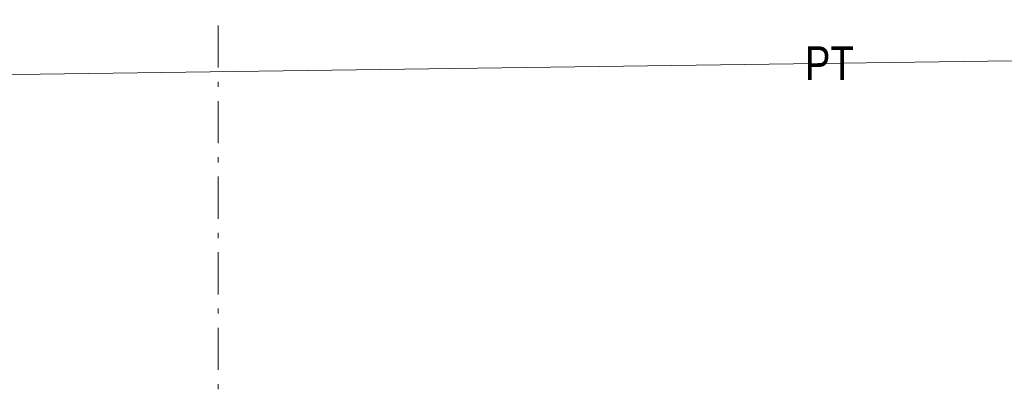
# Model space of a CAD drawing. Header units: millimetres. Extents: x -479461597 to -478645968, y -1101060132 to -1100898045.
# Tile 85 of 145: x -479008766 to -479002908, y -1101055710 to -1101053488. Entities that reach past the tile are written whole.
import ezdxf
from ezdxf.enums import TextEntityAlignment as Align

# ---------------------------------------------------------------- set-up
doc = ezdxf.new("R2010")
doc.units = ezdxf.units.MM
doc.header["$MEASUREMENT"] = 0
doc.linetypes.add('Wipeout_Contour', pattern=[1000, 0, -1000])
doc.linetypes.add('Čerchovaná M', pattern=[450, 250, -85, 30, -85])
for name, color, linetype, lineweight, true_color in [('Anotace - SP_Pero_č.__152', 7, 'Continuous', 0, 0xa97e33), ('Konstrukční síť_Pero_č.__81', 7, 'Continuous', 13, 0xa8a8a8), ('Situace - terén PT_Pero_č.__190', 7, 'Continuous', 20, 0x6d6f03)]:
    doc.layers.add(name, color=color, linetype=linetype, lineweight=lineweight, true_color=true_color)
for name, color, linetype in [('Bourané_2D prvky - vyplně', 7, 'Continuous'), ('Konstrukční síť', 7, 'Continuous'), ('Situace - terén PT', 7, 'Continuous')]:
    doc.layers.add(name, color=color, linetype=linetype)
doc.layers.add('Konstrukční síť_Pero_č.__183', color=7, linetype='Continuous', lineweight=20)
doc.styles.add('GENERATED_STYLE_5', font='txt')
doc.styles.add('GENERATED_STYLE_7', font='txt')

# ---------------------------------------------------------------- blocks, each defined once
blk = doc.blocks.new('Řez_23_4', base_point=(-479016584.6, -1101055471.5))
at = {"layer": 'Situace - terén PT_Pero_č.__190', "color": 66, "linetype": 'Continuous', "lineweight": 20, "true_color": 0x6d6f03, "flags": 128}
blk.add_lwpolyline([(-478991612.8, -1101053612.6), (-478995603.9, -1101053602.8), (-478998453.8, -1101053646.5), (-479000300.7, -1101053636.2), (-479001848.6, -1101053719.5), (-479009801, -1101053826.7), (-479012441.2, -1101053879.7), (-479013086.2, -1101053889.1), (-479017170.2, -1101054013.9), (-479019860.5, -1101054033.7), (-479023834.2, -1101054071.9), (-479025933.3, -1101054059.4), (-479027748.3, -1101054788.1), (-479031526.8, -1101054854.9), (-479034377.9, -1101055568.5), (-479036218.6, -1101055548.6)], dxfattribs=at)
blk = doc.blocks.new('Standardní značka sítě[18]_4', base_point=(-479007584.6, -1101048471.5))
at = {"layer": 'Konstrukční síť_Pero_č.__81', "color": 253, "linetype": 'Čerchovaná M', "lineweight": 13, "true_color": 0xa8a8a8}
blk.add_line((-479007584.6, -1101049471.5), (-479007584.6, -1101058471.5), dxfattribs=at)
at = {"layer": 'Konstrukční síť_Pero_č.__183', "color": 7, "lineweight": 20, "style": 'GENERATED_STYLE_7'}
blk.add_attdef('AC_MarkerText_1', text='', height=250, rotation=360, dxfattribs=at).set_placement((-479007584.6, -1101059719.6), align=Align.MIDDLE_CENTER)

msp = doc.modelspace()

# ---------------------------------------------------------------- texts
at = {"layer": 'Anotace - SP_Pero_č.__152', "color": 45, "linetype": 'Continuous', "lineweight": 0, "true_color": 0xa97e33, "insert": (-479004094.5, -1101053746.7), "char_height": 200, "attachment_point": 4, "style": 'GENERATED_STYLE_5'}
msp.add_mtext('\\A1;{\\pql;\\fArial Narrow|b0|i0|c238|p34;PT}', dxfattribs=at)

# ---------------------------------------------------------------- wipeouts: each hides what was drawn before it
at = {"color": 254, "linetype": 'Wipeout_Contour', "lineweight": 0, "ltscale": 26416046955.85198}
msp.add_wipeout([(-479029245.6, -1101056721.4), (-479028326.9, -1101056724.1), (-479028232.2, -1101057068.5), (-479028085.4, -1101057068.5), (-479027937.9, -1101057068.5), (-479027843.6, -1101056725.6), (-478992001.4, -1101056723.5), (-478991905.9, -1101057071), (-478991608, -1101057071), (-478991512.4, -1101056723.4), (-478955677.4, -1101056721.4), (-478955582.7, -1101057071.5), (-478955424.3, -1101057071.5), (-478955288.5, -1101057071.5), (-478955190.8, -1101056714.9), (-478952675.9, -1101056637.8), (-478952135.1, -1101056621.5), (-478952135.1, -1101055771.5), (-478951119.9, -1101054324.9), (-478943743.3, -1101054992.4), (-478943743.5, -1101057647.8), (-479029245.7, -1101057641.8)], dxfattribs=at).dxf.layer = 'Bourané_2D prvky - vyplně'

# ---------------------------------------------------------------- next in the draw order: block references
at = {"layer": 'Konstrukční síť', "color": 7, "linetype": 'Continuous', "lineweight": 20}
msp.add_blockref('Standardní značka sítě[18]_4', (-479007584.6, -1101048471.5), dxfattribs=at)
at = {"layer": 'Situace - terén PT', "lineweight": 0}
msp.add_blockref('Řez_23_4', (-479016584.6, -1101055471.5), dxfattribs=at)

doc.saveas('drawing.dxf')
